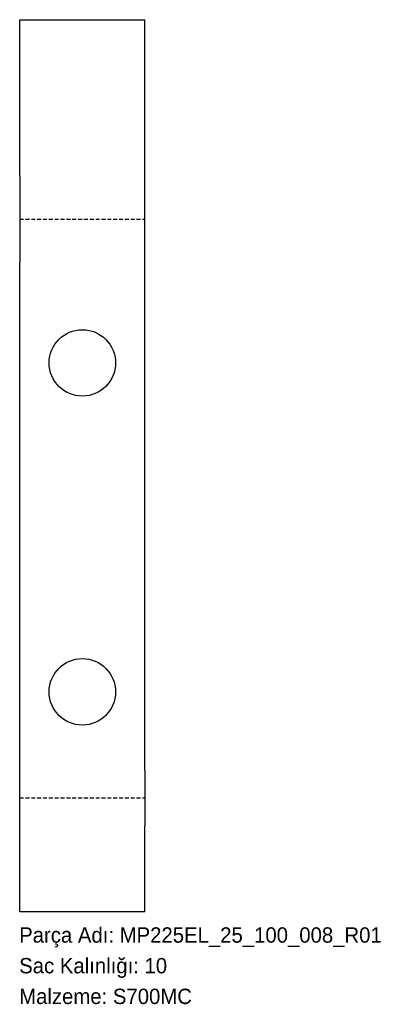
# Model space of a CAD drawing. Header units: millimetres. Extents: x 0 to 298, y -72 to 698.
import ezdxf

# ---------------------------------------------------------------- set-up
doc = ezdxf.new("R2010")
doc.units = ezdxf.units.MM
for name, pattern in [('SLD-Katı', [0]), ('SLD-Kesik', [4.572, 3.048, -1.524]), ('SLD-Sürekli', [0])]:
    doc.linetypes.add(name, pattern=pattern)
doc.layers.add('METIN', color=96, linetype='SLD-Katı')
doc.styles.add('SLDTEXTSTYLE0', font='ARIAL.TTF', dxfattribs={"width": 0.948, "bigfont": 'bigfont'})
doc.styles.add('SLDTEXTSTYLE1', font='ARIAL.TTF', dxfattribs={"width": 0.948})

msp = doc.modelspace()

# ---------------------------------------------------------------- linework, layer by layer
at = {"color": 7, "linetype": 'SLD-Sürekli', "lineweight": 25}
for p, q in [((0.4, 697.96), (98.4, 697.96)), ((0.4, 575.72), (0.4, 697.96)), ((98.4, 575.72), (98.4, 697.96)), ((0.4, 575.72), (0.4, 508.28)), ((98.4, 508.28), (98.4, 575.72)), ((0.4, 111.04), (0.4, 508.28)), ((98.4, 111.04), (98.4, 508.28)), ((0.4, 67.45), (0.4, 111.04)), ((98.4, 111.04), (98.4, 67.45)), ((0.4, 0.4), (0.4, 67.45)), ((98.4, 0.4), (98.4, 67.45)), ((0.4, 0.4), (98.4, 0.4))]:
    msp.add_line(p, q, dxfattribs=at)
at = {"color": 7, "linetype": 'SLD-Kesik'}
for p, q in [((0.4, 542), (98.4, 542)), ((0.4, 89.24), (98.4, 89.24))]:
    msp.add_line(p, q, dxfattribs=at)
at = {"color": 7, "linetype": 'SLD-Sürekli', "lineweight": 25}
for centre in [(49.4, 429.48), (49.4, 172.17)]:
    msp.add_circle(centre, 26, dxfattribs=at)

# ---------------------------------------------------------------- texts
at = {"layer": 'METIN', "char_height": 12, "attachment_point": 1}
for s, insert, style in [('Parça Adı: MP225EL_25_100_008_R01', (0, -12.03), 'SLDTEXTSTYLE0'), ('Sac Kalınlığı: 10', (0, -36.03), 'SLDTEXTSTYLE0'), ('Malzeme: S700MC', (0, -60.03), 'SLDTEXTSTYLE1')]:
    msp.add_mtext(s, dxfattribs=dict(at, insert=insert, style=style))

doc.saveas('drawing.dxf')
